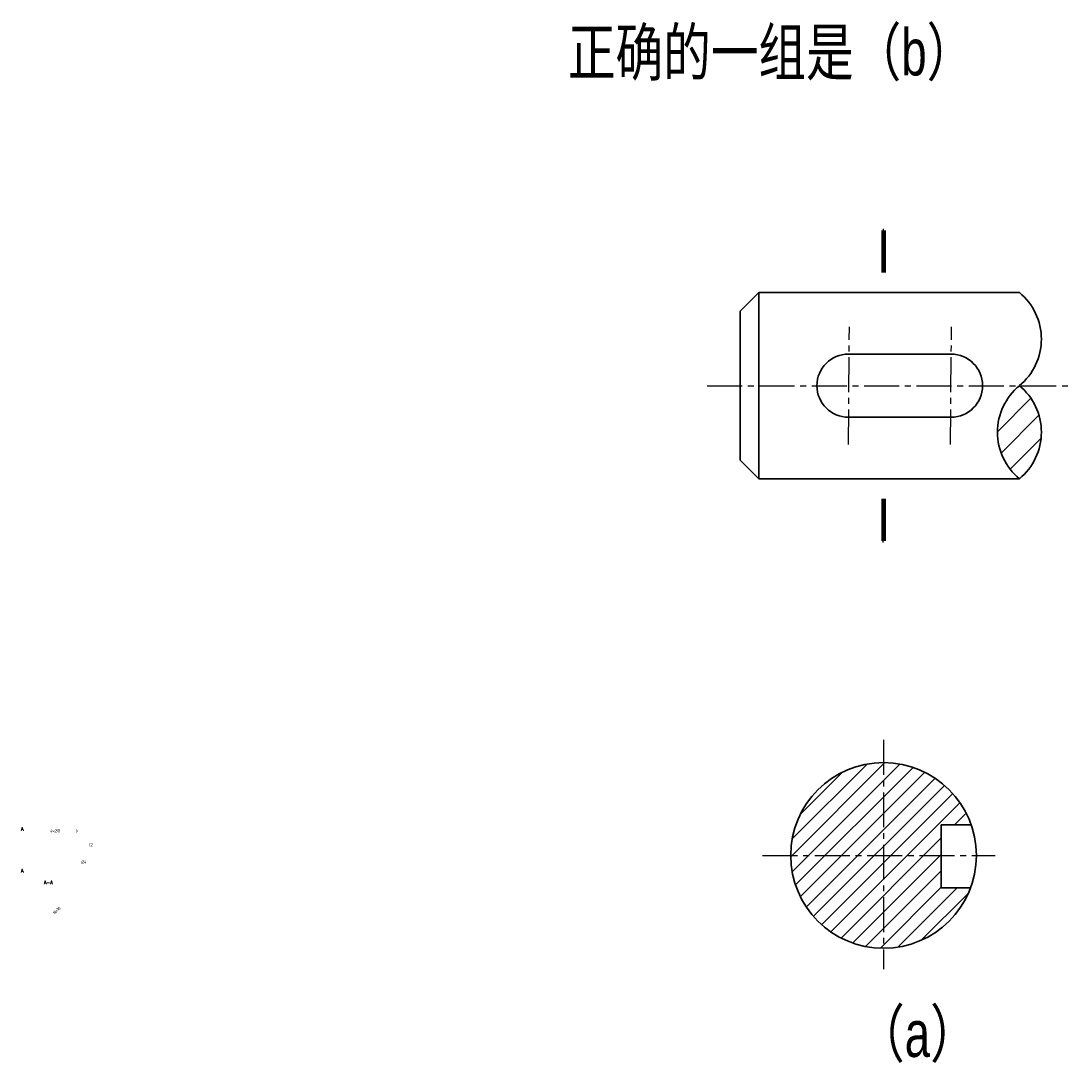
# Model space of a CAD drawing. Extents: x 141 to 2401, y -126 to 1000.
# Tile 1 of 2: x 141 to 1269, y -119 to 1000. Entities that reach past the tile are written whole.
import ezdxf

# ---------------------------------------------------------------- set-up
doc = ezdxf.new("R2010")
doc.units = 0
doc.header["$LTSCALE"] = 10
doc.header["$MEASUREMENT"] = 0
doc.linetypes.add('CENTER2', pattern=[1.125, 0.75, -0.125, 0.125, -0.125])
doc.layers.get('0').update_dxf_attribs({"linetype": 'CONTINUOUS'})
for name, color, linetype in [('ST文字', 7, 'CONTINUOUS'), ('ST粗实线', 3, 'CONTINUOUS'), ('ST细实线', 7, 'CONTINUOUS'), ('中心线', 7, 'CENTER2'), ('辅助线', 7, 'CONTINUOUS')]:
    doc.layers.add(name, color=color, linetype=linetype)
doc.layers.add('粗实线', color=7, linetype='CONTINUOUS', lineweight=30)
doc.layers.add('轮廓线', color=7, linetype='CONTINUOUS', lineweight=30)
doc.styles.add('HZDX', font='ROMANS', dxfattribs={"width": 0.75, "bigfont": 'HZDX'})
doc.styles.add('ISOCP', font='isocp.shx', dxfattribs={"width": 0.75, "height": 4, "bigfont": 'HZDX.shx'})

msp = doc.modelspace()

# ---------------------------------------------------------------- hatches: boundary and pattern name
at = {"layer": '辅助线', "true_color": 0x000000}
h = msp.add_hatch(dxfattribs=at)
h.set_pattern_fill('ANSI31', color=18, scale=6)
h.set_pattern_definition([(45, (716.016, -3714.408), (-13.470384, 13.470384), [])])
h.paths.add_polyline_path([(1214, 508.1, 0.472623), (1214, 608.1, 0.472623)])
h = msp.add_hatch(dxfattribs=at)
h.set_pattern_fill('ANSI31', color=18, scale=100)
h.paths.add_polyline_path([(1068, 203.3), (1068, 102.6), (1130, 102.6), (1130, 136.5), (1162.1, 136.5, 0.318796)])
h.paths.add_polyline_path([(1161.4, 68.7), (1130, 68.7), (1130, 102.6), (1068, 102.6), (1068, 3.9, 0.312929)])
h.paths.add_polyline_path([(1068, 102.6), (968.4, 102.6, 0.411278), (1068, 3.9)])
h.paths.add_polyline_path([(1068, 203.3, 0.414214), (968.3, 103.6, 0.002508), (968.4, 102.6), (1068, 102.6)])

# ---------------------------------------------------------------- linework, layer by layer
at = {"layer": 'ST粗实线', "color": 18, "true_color": 0x000000, "const_width": 5}
for points in [[(1068, 774.8), (1068, 729.6)], [(1068, 441.3), (1068, 486.6)]]:
    msp.add_lwpolyline(points, dxfattribs=at)
at = {"layer": 'ST细实线', "color": 18, "true_color": 0x000000}
for p, q in [((1067.5, 776.6), (1067.5, 746.6)), ((1067.5, 439.5), (1067.5, 469.5))]:
    msp.add_line(p, q, dxfattribs=at)
for points in [[(1068.5, 776.6, 0, 0, 0), (1108.5, 776.6, 6, 0, 0), (1158.5, 776.6, 0, 0, 0)], [(1068.5, 439.5, 0, 0, 0), (1108.5, 439.5, 6, 0, 0), (1158.5, 439.5, 0, 0, 0)]]:
    msp.add_lwpolyline(points, format="xyseb", dxfattribs=at)
at = {"layer": '中心线', "color": 18, "ltscale": 5, "true_color": 0x000000}
for p, q in [((1030.3, 544.9), (1031.3, 671.3)), ((1140, 544.9), (1141, 671.3)), ((878.5, 608.1), (1268.5, 608.1)), ((1068, 227.6), (1068, -18.4)), ((938, 103.6), (1188, 103.6))]:
    msp.add_line(p, q, dxfattribs=at)
at = {"layer": '粗实线', "color": 18, "true_color": 0x000000}
for p, q in [((934, 708.1), (914, 688.1)), ((934, 708.1), (1214, 708.1)), ((934, 708.1), (934, 508.1)), ((914, 608.1), (914, 688.1)), ((1030.3, 642), (1140.5, 642)), ((914, 608.1), (914, 528.1)), ((1030.3, 574.2), (1140.5, 574.2)), ((914, 528.1), (934, 508.1)), ((934, 508.1), (1214, 508.1))]:
    msp.add_line(p, q, dxfattribs=at)
for centre, radius, start, end in [((1172.9, 658.1), 64.7, 309.407, 50.593), ((1030.3, 608.1), 33.9, 90, 270), ((1140.5, 608.1), 33.9, 270, 90), ((1255.1, 558.1), 64.7, 129.407, 230.593), ((1172.9, 558.1), 64.7, 309.407, 50.593)]:
    msp.add_arc(centre, radius, start, end, dxfattribs=at)
at = {"layer": '轮廓线', "color": 18, "true_color": 0x000000}
for p, q in [((1130, 136.5), (1130, 68.7)), ((1130, 136.5), (1162.1, 136.5)), ((1130, 68.7), (1161.4, 68.7))]:
    msp.add_line(p, q, dxfattribs=at)
msp.add_circle((1068, 103.6), 99.7, dxfattribs=at)

# ---------------------------------------------------------------- texts
at = {"char_height": 50, "attachment_point": 1, "style": 'ISOCP'}
for s, width, insert in [('{\\fGulim|b0|i0|c129|p34;正确的\\fGulim|b0|i0|c134|p34;一\\fPMingLiU|b0|i0|c136|p18;组\\fPMingLiU|b0|i0|c134|p18;是（b）}', 758.261, (729, 991.3)), ('\\pxi-3,l4,t4;{\\fGulim|b0|i0|c129|p34;（\\fGulim|b0|i0|c134|p34;a）^I                                          }', 385.482, (989.6, -62.8))]:
    msp.add_mtext_dynamic_manual_height_columns(s, width=width, gutter_width=20, heights=[0], dxfattribs=dict(at, insert=insert))
at = {"color": 7, "linetype": 'ByBlock', "char_height": 3.5, "attachment_point": 5, "style": 'ISOCP'}
for s, insert in [('\\A1;4×∅11', (178.2, 129.8)), ('\\A1;9', (201.1, 129.6)), ('C2', (216.4, 115.1)), ('\\A1;∅4', (208.8, 96.5))]:
    msp.add_mtext(s, dxfattribs=dict(at, insert=insert))
at = {"color": 7, "linetype": 'ByBlock', "insert": (179.7, 44.6), "char_height": 3.5, "attachment_point": 5, "rotation": 45, "style": 'ISOCP'}
msp.add_mtext('\\A1;16×16', dxfattribs=at)
at = {"layer": 'ST文字', "char_height": 4, "attachment_point": 1, "style": 'HZDX'}
for s, insert, width in [('A', (141.3, 134), 12.516), ('A', (141.3, 89.1), 12.516), ('A-A', (166.1, 76.6), 24.355)]:
    msp.add_mtext(s, dxfattribs=dict(at, insert=insert, width=width))

doc.saveas('drawing.dxf')
